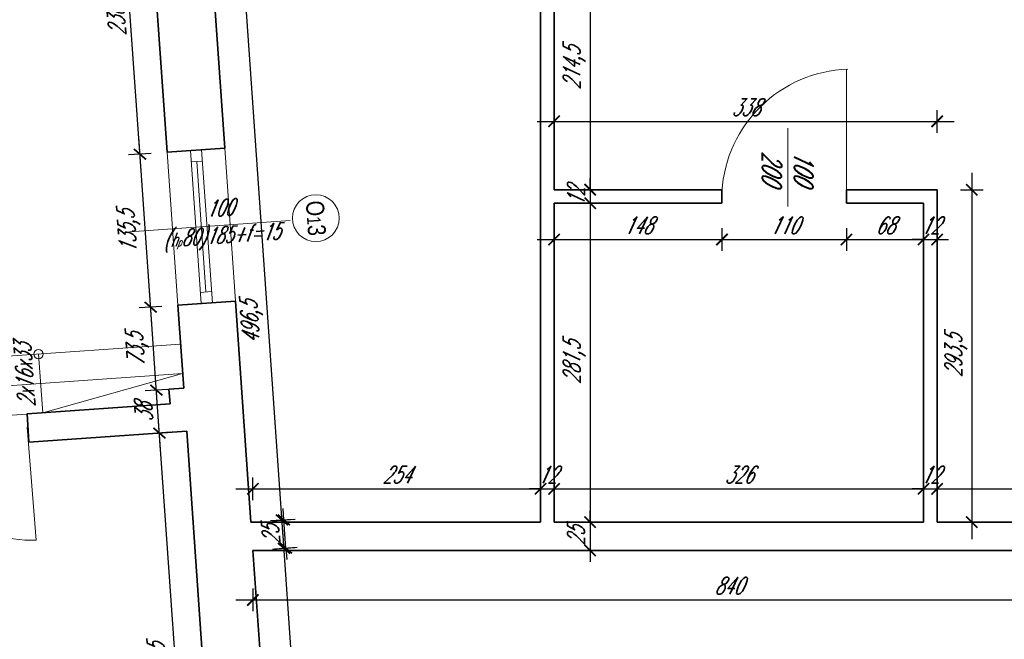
# Model space of a CAD drawing. Header units: millimetres. Extents: x 402 to 79005, y -7782 to 89952.
# Tile 206 of 256: x 22823 to 23692, y 37643 to 38190. Entities that reach past the tile are written whole.
import ezdxf

# ---------------------------------------------------------------- set-up
doc = ezdxf.new("R2010")
doc.units = ezdxf.units.MM
doc.header["$LTSCALE"] = 10
doc.layers.get('0').update_dxf_attribs({"lineweight": 0})
doc.layers.get('Defpoints').update_dxf_attribs({"color": 253})
for name, color, linetype, lineweight in [('01 parter - ściany', 253, 'Continuous', 35), ('03-01_okna', 253, 'Continuous', 15), ('03-02_schody', 253, 'Continuous', 5), ('03_drzwi', 253, 'Continuous', 15), ('05-01_wymiary', 253, 'Continuous', 5), ('05-03_opis', 253, 'Continuous', 5)]:
    doc.layers.add(name, color=color, linetype=linetype, lineweight=lineweight)
doc.styles.add('ariel', font='ARIAL.TTF', dxfattribs={"width": 0.8})
doc.styles.add('ariel_wym', font='simplex.shx', dxfattribs={"width": 0.65, "oblique": 25})
doc.dimstyles.new('ariel 50 wnętrze', dxfattribs={"dimtxt": 15, "dimasz": 10, "dimexe": 10, "dimexo": 0, "dimgap": 5, "dimtad": 1, "dimdec": 1, "dimrnd": 0.5, "dimtxsty": 'ariel_wym', "dimblk": 'ARCHTICK', "dimcen": 2.5, "dimdle": 15, "dimazin": 0, "dimtfac": 1, "dimtdec": 1, "dimtix": 1, "dimtmove": 0, "dimatfit": 3, "dimldrblk": 'DOT', "dimfxl": 0, "dimarcsym": 0})

# ---------------------------------------------------------------- blocks, each defined once
blk = doc.blocks.new('_ArchTick')
at = {"color": 0, "linetype": 'ByBlock', "const_width": 0.15}
blk.add_lwpolyline([(-0.5, -0.5), (0.5, 0.5)], dxfattribs=at)
blk = doc.blocks.new('*D806')
at = {"layer": '05-01_wymiary', "color": 0, "lineweight": -2}
for p, q in [((23326.48, 38269.44), (23326.48, 38024.84)), ((23316.48, 38254.44), (23336.48, 38254.44)), ((23316.48, 38039.84), (23336.48, 38039.84))]:
    blk.add_line(p, q, dxfattribs=at)
at = {"layer": 'Defpoints', "color": 0}
for p in [(23294.65, 38254.44), (23294.65, 38039.84), (23326.48, 38039.84)]:
    blk.add_point(p, dxfattribs=at)
at = {"layer": '05-01_wymiary', "color": 0, "lineweight": -2, "xscale": 10, "yscale": 10, "zscale": 10}
for p, rotation in [((23326.48, 38254.44), 90), ((23326.48, 38039.84), 270)]:
    blk.add_blockref('_ArchTick', p, dxfattribs=dict(at, rotation=rotation))
at = {"layer": '05-01_wymiary', "color": 0, "insert": (23312.55, 38147.14), "char_height": 15, "attachment_point": 5, "rotation": 90, "style": 'ariel_wym'}
blk.add_mtext('214,5', dxfattribs=at)
blk = doc.blocks.new('_Dot')
at = {"color": 0, "linetype": 'ByBlock', "lineweight": -2}
blk.add_line((-0.5, 0), (-1, 0), dxfattribs=at)
at = {"color": 0, "linetype": 'ByBlock', "const_width": 0.5}
blk.add_lwpolyline([(-0.25, 0, 1), (0.25, 0, 1)], format="xyb", close=True, dxfattribs=at)
blk = doc.blocks.new('*D807')
at = {"layer": '05-01_wymiary', "color": 0, "lineweight": -2}
for p, q in [((23326.48, 38039.84), (23326.48, 38049.84)), ((23316.48, 38039.84), (23336.48, 38039.84)), ((23326.48, 38039.84), (23326.48, 38027.84)), ((23316.48, 38027.84), (23336.48, 38027.84)), ((23326.48, 38027.84), (23326.48, 38017.84))]:
    blk.add_line(p, q, dxfattribs=at)
at = {"layer": 'Defpoints', "color": 0}
for p in [(23294.65, 38039.84), (23294.65, 38027.84), (23326.48, 38027.84)]:
    blk.add_point(p, dxfattribs=at)
at = {"layer": '05-01_wymiary', "color": 0, "lineweight": -2, "xscale": 10, "yscale": 10, "zscale": 10}
for p, rotation in [((23326.48, 38039.84), 270), ((23326.48, 38027.84), 90)]:
    blk.add_blockref('_ArchTick', p, dxfattribs=dict(at, rotation=rotation))
at = {"layer": '05-01_wymiary', "color": 0, "insert": (23313.98, 38033.84), "char_height": 15, "attachment_point": 5, "rotation": 90, "style": 'ariel_wym'}
blk.add_mtext('12', dxfattribs=at)
blk = doc.blocks.new('*D808')
at = {"layer": '05-01_wymiary', "color": 0, "lineweight": -2}
for p, q in [((23326.48, 38042.84), (23326.48, 37731.34)), ((23316.48, 38027.84), (23336.48, 38027.84)), ((23316.48, 37746.34), (23336.48, 37746.34))]:
    blk.add_line(p, q, dxfattribs=at)
at = {"layer": 'Defpoints', "color": 0}
for p in [(23294.65, 38027.84), (23294.65, 37746.34), (23326.48, 37746.34)]:
    blk.add_point(p, dxfattribs=at)
at = {"layer": '05-01_wymiary', "color": 0, "lineweight": -2, "xscale": 10, "yscale": 10, "zscale": 10}
for p, rotation in [((23326.48, 38027.84), 90), ((23326.48, 37746.34), 270)]:
    blk.add_blockref('_ArchTick', p, dxfattribs=dict(at, rotation=rotation))
at = {"layer": '05-01_wymiary', "color": 0, "insert": (23312.55, 37887.09), "char_height": 15, "attachment_point": 5, "rotation": 90, "style": 'ariel_wym'}
blk.add_mtext('281,5', dxfattribs=at)
blk = doc.blocks.new('*D809')
at = {"layer": '05-01_wymiary', "color": 0, "lineweight": -2}
for p, q in [((23326.48, 37746.34), (23326.48, 37756.34)), ((23316.48, 37746.34), (23336.48, 37746.34)), ((23326.48, 37746.34), (23326.48, 37721.34)), ((23316.48, 37721.34), (23336.48, 37721.34)), ((23326.48, 37721.34), (23326.48, 37711.34))]:
    blk.add_line(p, q, dxfattribs=at)
at = {"layer": 'Defpoints', "color": 0}
for p in [(23294.65, 37746.34), (23295.62, 37721.34), (23326.48, 37721.34)]:
    blk.add_point(p, dxfattribs=at)
at = {"layer": '05-01_wymiary', "color": 0, "lineweight": -2, "xscale": 10, "yscale": 10, "zscale": 10}
for p, rotation in [((23326.48, 37746.34), 270), ((23326.48, 37721.34), 90)]:
    blk.add_blockref('_ArchTick', p, dxfattribs=dict(at, rotation=rotation))
at = {"layer": '05-01_wymiary', "color": 0, "insert": (23313.98, 37733.84), "char_height": 15, "attachment_point": 5, "rotation": 90, "style": 'ariel_wym'}
blk.add_mtext('25', dxfattribs=at)
blk = doc.blocks.new('*D810')
at = {"layer": '05-01_wymiary', "color": 0, "lineweight": -2}
for p, q in [((23294.65, 38090.19), (23294.65, 38110.19)), ((23632.85, 38090.19), (23632.85, 38110.19)), ((23279.65, 38100.19), (23647.85, 38100.19))]:
    blk.add_line(p, q, dxfattribs=at)
at = {"layer": 'Defpoints', "color": 0}
for p in [(23632.85, 38100.19), (23294.65, 38039.84), (23632.85, 38039.84)]:
    blk.add_point(p, dxfattribs=at)
at = {"layer": '05-01_wymiary', "color": 0, "lineweight": -2, "xscale": 10, "yscale": 10, "zscale": 10, "rotation": 180}
blk.add_blockref('_ArchTick', (23294.65, 38100.19), dxfattribs=at)
at = {"layer": '05-01_wymiary', "color": 0, "lineweight": -2, "xscale": 10, "yscale": 10, "zscale": 10}
blk.add_blockref('_ArchTick', (23632.85, 38100.19), dxfattribs=at)
at = {"layer": '05-01_wymiary', "color": 0, "insert": (23463.75, 38112.69), "char_height": 15, "attachment_point": 5, "style": 'ariel_wym'}
blk.add_mtext('338', dxfattribs=at)
blk = doc.blocks.new('*D811')
at = {"layer": '05-01_wymiary', "color": 0, "lineweight": -2}
for p, q in [((23294.65, 38005.82), (23294.65, 37985.82)), ((23442.85, 38005.82), (23442.85, 37985.82)), ((23279.65, 37995.82), (23457.85, 37995.82))]:
    blk.add_line(p, q, dxfattribs=at)
at = {"layer": 'Defpoints', "color": 0}
for p in [(23294.65, 38027.84), (23442.85, 38027.84), (23442.85, 37995.82)]:
    blk.add_point(p, dxfattribs=at)
at = {"layer": '05-01_wymiary', "color": 0, "lineweight": -2, "xscale": 10, "yscale": 10, "zscale": 10, "rotation": 180}
blk.add_blockref('_ArchTick', (23294.65, 37995.82), dxfattribs=at)
at = {"layer": '05-01_wymiary', "color": 0, "lineweight": -2, "xscale": 10, "yscale": 10, "zscale": 10}
blk.add_blockref('_ArchTick', (23442.85, 37995.82), dxfattribs=at)
at = {"layer": '05-01_wymiary', "color": 0, "insert": (23368.75, 38008.32), "char_height": 15, "attachment_point": 5, "style": 'ariel_wym'}
blk.add_mtext('148', dxfattribs=at)
blk = doc.blocks.new('*D812')
at = {"layer": '05-01_wymiary', "color": 0, "lineweight": -2}
for p, q in [((23442.85, 38005.82), (23442.85, 37985.82)), ((23552.85, 38005.82), (23552.85, 37985.82)), ((23427.85, 37995.82), (23567.85, 37995.82))]:
    blk.add_line(p, q, dxfattribs=at)
at = {"layer": 'Defpoints', "color": 0}
for p in [(23442.85, 38027.84), (23552.85, 38027.84), (23552.85, 37995.82)]:
    blk.add_point(p, dxfattribs=at)
at = {"layer": '05-01_wymiary', "color": 0, "lineweight": -2, "xscale": 10, "yscale": 10, "zscale": 10, "rotation": 180}
blk.add_blockref('_ArchTick', (23442.85, 37995.82), dxfattribs=at)
at = {"layer": '05-01_wymiary', "color": 0, "lineweight": -2, "xscale": 10, "yscale": 10, "zscale": 10}
blk.add_blockref('_ArchTick', (23552.85, 37995.82), dxfattribs=at)
at = {"layer": '05-01_wymiary', "color": 0, "insert": (23497.85, 38008.32), "char_height": 15, "attachment_point": 5, "style": 'ariel_wym'}
blk.add_mtext('110', dxfattribs=at)
blk = doc.blocks.new('*D813')
at = {"layer": '05-01_wymiary', "color": 0, "lineweight": -2}
for p, q in [((23552.85, 38005.82), (23552.85, 37985.82)), ((23620.85, 38005.82), (23620.85, 37985.82)), ((23537.85, 37995.82), (23635.85, 37995.82))]:
    blk.add_line(p, q, dxfattribs=at)
at = {"layer": 'Defpoints', "color": 0}
for p in [(23552.85, 38027.84), (23620.85, 38027.84), (23620.85, 37995.82)]:
    blk.add_point(p, dxfattribs=at)
at = {"layer": '05-01_wymiary', "color": 0, "lineweight": -2, "xscale": 10, "yscale": 10, "zscale": 10, "rotation": 180}
blk.add_blockref('_ArchTick', (23552.85, 37995.82), dxfattribs=at)
at = {"layer": '05-01_wymiary', "color": 0, "lineweight": -2, "xscale": 10, "yscale": 10, "zscale": 10}
blk.add_blockref('_ArchTick', (23620.85, 37995.82), dxfattribs=at)
at = {"layer": '05-01_wymiary', "color": 0, "insert": (23586.85, 38008.32), "char_height": 15, "attachment_point": 5, "style": 'ariel_wym'}
blk.add_mtext('68', dxfattribs=at)
blk = doc.blocks.new('*D814')
at = {"layer": '05-01_wymiary', "color": 0, "lineweight": -2}
for p, q in [((23620.85, 38005.82), (23620.85, 37985.82)), ((23632.85, 38005.82), (23632.85, 37985.82)), ((23620.85, 37995.82), (23610.85, 37995.82)), ((23620.85, 37995.82), (23632.85, 37995.82)), ((23632.85, 37995.82), (23642.85, 37995.82))]:
    blk.add_line(p, q, dxfattribs=at)
at = {"layer": 'Defpoints', "color": 0}
for p in [(23632.85, 38039.84), (23620.85, 38027.84), (23632.85, 37995.82)]:
    blk.add_point(p, dxfattribs=at)
at = {"layer": '05-01_wymiary', "color": 0, "lineweight": -2, "xscale": 10, "yscale": 10, "zscale": 10}
blk.add_blockref('_ArchTick', (23620.85, 37995.82), dxfattribs=at)
at = {"layer": '05-01_wymiary', "color": 0, "lineweight": -2, "xscale": 10, "yscale": 10, "zscale": 10, "rotation": 180}
blk.add_blockref('_ArchTick', (23632.85, 37995.82), dxfattribs=at)
at = {"layer": '05-01_wymiary', "color": 0, "insert": (23626.85, 38008.32), "char_height": 15, "attachment_point": 5, "style": 'ariel_wym'}
blk.add_mtext('12', dxfattribs=at)
blk = doc.blocks.new('*D815')
at = {"layer": '05-01_wymiary', "color": 0, "lineweight": -2}
for p, q in [((23663.44, 38054.84), (23663.44, 37731.34)), ((23653.44, 38039.84), (23673.44, 38039.84)), ((23653.44, 37746.34), (23673.44, 37746.34))]:
    blk.add_line(p, q, dxfattribs=at)
at = {"layer": 'Defpoints', "color": 0}
for p in [(23632.85, 38039.84), (23632.85, 37746.34), (23663.44, 37746.34)]:
    blk.add_point(p, dxfattribs=at)
at = {"layer": '05-01_wymiary', "color": 0, "lineweight": -2, "xscale": 10, "yscale": 10, "zscale": 10}
for p, rotation in [((23663.44, 38039.84), 90), ((23663.44, 37746.34), 270)]:
    blk.add_blockref('_ArchTick', p, dxfattribs=dict(at, rotation=rotation))
at = {"layer": '05-01_wymiary', "color": 0, "insert": (23649.51, 37893.09), "char_height": 15, "attachment_point": 5, "rotation": 90, "style": 'ariel_wym'}
blk.add_mtext('293,5', dxfattribs=at)
blk = doc.blocks.new('*D816')
at = {"layer": '05-01_wymiary', "color": 0, "lineweight": -2}
for p, q in [((23028.69, 37765.72), (23028.69, 37785.72)), ((23282.65, 37765.72), (23282.65, 37785.72)), ((23013.69, 37775.72), (23297.65, 37775.72))]:
    blk.add_line(p, q, dxfattribs=at)
at = {"layer": 'Defpoints', "color": 0}
for p in [(23282.65, 37775.72), (23028.69, 37746.34), (23282.65, 37746.34)]:
    blk.add_point(p, dxfattribs=at)
at = {"layer": '05-01_wymiary', "color": 0, "lineweight": -2, "xscale": 10, "yscale": 10, "zscale": 10, "rotation": 180}
blk.add_blockref('_ArchTick', (23028.69, 37775.72), dxfattribs=at)
at = {"layer": '05-01_wymiary', "color": 0, "lineweight": -2, "xscale": 10, "yscale": 10, "zscale": 10}
blk.add_blockref('_ArchTick', (23282.65, 37775.72), dxfattribs=at)
at = {"layer": '05-01_wymiary', "color": 0, "insert": (23155.67, 37788.22), "char_height": 15, "attachment_point": 5, "style": 'ariel_wym'}
blk.add_mtext('254', dxfattribs=at)
blk = doc.blocks.new('*D817')
at = {"layer": '05-01_wymiary', "color": 0, "lineweight": -2}
for p, q in [((23282.65, 37765.72), (23282.65, 37785.72)), ((23294.65, 37765.72), (23294.65, 37785.72)), ((23282.65, 37775.72), (23272.65, 37775.72)), ((23282.65, 37775.72), (23294.65, 37775.72)), ((23294.65, 37775.72), (23304.65, 37775.72))]:
    blk.add_line(p, q, dxfattribs=at)
at = {"layer": 'Defpoints', "color": 0}
for p in [(23294.65, 37775.72), (23282.65, 37746.34), (23294.65, 37746.34)]:
    blk.add_point(p, dxfattribs=at)
at = {"layer": '05-01_wymiary', "color": 0, "lineweight": -2, "xscale": 10, "yscale": 10, "zscale": 10}
blk.add_blockref('_ArchTick', (23282.65, 37775.72), dxfattribs=at)
at = {"layer": '05-01_wymiary', "color": 0, "lineweight": -2, "xscale": 10, "yscale": 10, "zscale": 10, "rotation": 180}
blk.add_blockref('_ArchTick', (23294.65, 37775.72), dxfattribs=at)
at = {"layer": '05-01_wymiary', "color": 0, "insert": (23288.65, 37788.22), "char_height": 15, "attachment_point": 5, "style": 'ariel_wym'}
blk.add_mtext('12', dxfattribs=at)
blk = doc.blocks.new('*D818')
at = {"layer": '05-01_wymiary', "color": 0, "lineweight": -2}
for p, q in [((23294.65, 37765.72), (23294.65, 37785.72)), ((23620.85, 37765.72), (23620.85, 37785.72)), ((23279.65, 37775.72), (23635.85, 37775.72))]:
    blk.add_line(p, q, dxfattribs=at)
at = {"layer": 'Defpoints', "color": 0}
for p in [(23620.85, 37775.72), (23294.65, 37746.34), (23620.85, 37746.34)]:
    blk.add_point(p, dxfattribs=at)
at = {"layer": '05-01_wymiary', "color": 0, "lineweight": -2, "xscale": 10, "yscale": 10, "zscale": 10, "rotation": 180}
blk.add_blockref('_ArchTick', (23294.65, 37775.72), dxfattribs=at)
at = {"layer": '05-01_wymiary', "color": 0, "lineweight": -2, "xscale": 10, "yscale": 10, "zscale": 10}
blk.add_blockref('_ArchTick', (23620.85, 37775.72), dxfattribs=at)
at = {"layer": '05-01_wymiary', "color": 0, "insert": (23457.75, 37788.22), "char_height": 15, "attachment_point": 5, "style": 'ariel_wym'}
blk.add_mtext('326', dxfattribs=at)
blk = doc.blocks.new('*D819')
at = {"layer": '05-01_wymiary', "color": 0, "lineweight": -2}
for p, q in [((23620.85, 37765.72), (23620.85, 37785.72)), ((23632.85, 37765.72), (23632.85, 37785.72)), ((23620.85, 37775.72), (23610.85, 37775.72)), ((23620.85, 37775.72), (23632.85, 37775.72)), ((23632.85, 37775.72), (23642.85, 37775.72))]:
    blk.add_line(p, q, dxfattribs=at)
at = {"layer": 'Defpoints', "color": 0}
for p in [(23632.85, 37775.72), (23620.85, 37746.34), (23632.85, 37746.34)]:
    blk.add_point(p, dxfattribs=at)
at = {"layer": '05-01_wymiary', "color": 0, "lineweight": -2, "xscale": 10, "yscale": 10, "zscale": 10}
blk.add_blockref('_ArchTick', (23620.85, 37775.72), dxfattribs=at)
at = {"layer": '05-01_wymiary', "color": 0, "lineweight": -2, "xscale": 10, "yscale": 10, "zscale": 10, "rotation": 180}
blk.add_blockref('_ArchTick', (23632.85, 37775.72), dxfattribs=at)
at = {"layer": '05-01_wymiary', "color": 0, "insert": (23626.85, 37788.22), "char_height": 15, "attachment_point": 5, "style": 'ariel_wym'}
blk.add_mtext('12', dxfattribs=at)
blk = doc.blocks.new('*D820')
at = {"layer": '05-01_wymiary', "color": 0, "lineweight": -2}
for p, q in [((23632.85, 37765.72), (23632.85, 37785.72)), ((23868.65, 37765.72), (23868.65, 37785.72)), ((23617.85, 37775.72), (23883.65, 37775.72))]:
    blk.add_line(p, q, dxfattribs=at)
at = {"layer": 'Defpoints', "color": 0}
for p in [(23868.65, 37775.72), (23632.85, 37746.34), (23868.65, 37746.34)]:
    blk.add_point(p, dxfattribs=at)
at = {"layer": '05-01_wymiary', "color": 0, "lineweight": -2, "xscale": 10, "yscale": 10, "zscale": 10, "rotation": 180}
blk.add_blockref('_ArchTick', (23632.85, 37775.72), dxfattribs=at)
at = {"layer": '05-01_wymiary', "color": 0, "lineweight": -2, "xscale": 10, "yscale": 10, "zscale": 10}
blk.add_blockref('_ArchTick', (23868.65, 37775.72), dxfattribs=at)
at = {"layer": '05-01_wymiary', "color": 0, "insert": (23750.75, 37788.22), "char_height": 15, "attachment_point": 5, "style": 'ariel_wym'}
blk.add_mtext('236', dxfattribs=at)
blk = doc.blocks.new('*D821')
at = {"layer": '05-01_wymiary', "color": 0, "lineweight": -2}
for p, q in [((23028.69, 37687.62), (23028.69, 37667.62)), ((23868.65, 37687.62), (23868.65, 37667.62)), ((23013.69, 37677.62), (23883.65, 37677.62))]:
    blk.add_line(p, q, dxfattribs=at)
at = {"layer": 'Defpoints', "color": 0}
for p in [(23028.69, 37721.34), (23868.65, 37721.34), (23868.65, 37677.62)]:
    blk.add_point(p, dxfattribs=at)
at = {"layer": '05-01_wymiary', "color": 0, "lineweight": -2, "xscale": 10, "yscale": 10, "zscale": 10, "rotation": 180}
blk.add_blockref('_ArchTick', (23028.69, 37677.62), dxfattribs=at)
at = {"layer": '05-01_wymiary', "color": 0, "lineweight": -2, "xscale": 10, "yscale": 10, "zscale": 10}
blk.add_blockref('_ArchTick', (23868.65, 37677.62), dxfattribs=at)
at = {"layer": '05-01_wymiary', "color": 0, "insert": (23448.67, 37690.12), "char_height": 15, "attachment_point": 5, "style": 'ariel_wym'}
blk.add_mtext('840', dxfattribs=at)
blk = doc.blocks.new('*D494')
at = {"layer": '05-01_wymiary', "color": 0, "lineweight": -2}
for p, q in [((22975.62, 37403.42), (22945.09, 37839.89)), ((22956.12, 37825.62), (22936.17, 37824.22)), ((22984.54, 37419.08), (22964.59, 37417.69))]:
    blk.add_line(p, q, dxfattribs=at)
at = {"layer": 'Defpoints', "color": 0}
for p in [(22946.14, 37824.92), (22970.21, 37826.61), (22998.64, 37420.07)]:
    blk.add_point(p, dxfattribs=at)
at = {"layer": '05-01_wymiary', "color": 0, "lineweight": -2, "xscale": 10, "yscale": 10, "zscale": 10}
for p, rotation in [((22946.14, 37824.92), 94.00000000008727), ((22974.57, 37418.38), 274.0000000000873)]:
    blk.add_blockref('_ArchTick', p, dxfattribs=dict(at, rotation=rotation))
at = {"layer": '05-01_wymiary', "color": 0, "insert": (22946.46, 37620.68), "char_height": 15, "attachment_point": 5, "rotation": 94, "style": 'ariel_wym'}
blk.add_mtext('407,5', dxfattribs=at)
blk = doc.blocks.new('*D495')
at = {"layer": '05-01_wymiary', "color": 0, "lineweight": -2}
for p, q in [((22947.19, 37809.96), (22942.44, 37877.79)), ((22953.47, 37863.53), (22933.51, 37862.13)), ((22956.12, 37825.62), (22936.17, 37824.22))]:
    blk.add_line(p, q, dxfattribs=at)
at = {"layer": 'Defpoints', "color": 0}
for p in [(22943.49, 37862.83), (22954.59, 37863.61), (22970.21, 37826.61)]:
    blk.add_point(p, dxfattribs=at)
at = {"layer": '05-01_wymiary', "color": 0, "lineweight": -2, "xscale": 10, "yscale": 10, "zscale": 10}
for p, rotation in [((22943.49, 37862.83), 94.00000000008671), ((22946.14, 37824.92), 274.0000000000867)]:
    blk.add_blockref('_ArchTick', p, dxfattribs=dict(at, rotation=rotation))
at = {"layer": '05-01_wymiary', "color": 0, "insert": (22932.35, 37843), "char_height": 15, "attachment_point": 5, "rotation": 94, "style": 'ariel_wym'}
blk.add_mtext('38', dxfattribs=at)
blk = doc.blocks.new('*D496')
at = {"layer": '05-01_wymiary', "color": 0, "lineweight": -2}
for p, q in [((22944.54, 37847.87), (22937.32, 37951.08)), ((22948.34, 37936.82), (22928.39, 37935.42)), ((22953.47, 37863.53), (22933.51, 37862.13))]:
    blk.add_line(p, q, dxfattribs=at)
at = {"layer": 'Defpoints', "color": 0}
for p in [(22938.37, 37936.12), (22962.43, 37937.8), (22954.59, 37863.61)]:
    blk.add_point(p, dxfattribs=at)
at = {"layer": '05-01_wymiary', "color": 0, "lineweight": -2, "xscale": 10, "yscale": 10, "zscale": 10}
for p, rotation in [((22938.37, 37936.12), 94.00000000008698), ((22943.49, 37862.83), 274.000000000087)]:
    blk.add_blockref('_ArchTick', p, dxfattribs=dict(at, rotation=rotation))
at = {"layer": '05-01_wymiary', "color": 0, "insert": (22927.03, 37898.5), "char_height": 15, "attachment_point": 5, "rotation": 94, "style": 'ariel_wym'}
blk.add_mtext('73,5', dxfattribs=at)
blk = doc.blocks.new('*D497')
at = {"layer": '05-01_wymiary', "color": 0, "lineweight": -2}
for p, q in [((22939.41, 37921.16), (22927.87, 38086.15)), ((22938.9, 38071.89), (22918.94, 38070.49)), ((22948.34, 37936.82), (22928.39, 37935.42))]:
    blk.add_line(p, q, dxfattribs=at)
at = {"layer": 'Defpoints', "color": 0}
for p in [(22952.99, 38072.87), (22928.92, 38071.19), (22962.43, 37937.8)]:
    blk.add_point(p, dxfattribs=at)
at = {"layer": '05-01_wymiary', "color": 0, "lineweight": -2, "xscale": 10, "yscale": 10, "zscale": 10}
for p, rotation in [((22928.92, 38071.19), 94.00000000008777), ((22938.37, 37936.12), 274.0000000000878)]:
    blk.add_blockref('_ArchTick', p, dxfattribs=dict(at, rotation=rotation))
at = {"layer": '05-01_wymiary', "color": 0, "insert": (22919.75, 38002.68), "char_height": 15, "attachment_point": 5, "rotation": 94, "style": 'ariel_wym'}
blk.add_mtext('135,5', dxfattribs=at)
blk = doc.blocks.new('*D498')
at = {"layer": '05-01_wymiary', "color": 0, "lineweight": -2}
for p, q in [((22929.97, 38056.23), (22911.4, 38321.68)), ((22922.43, 38307.41), (22902.48, 38306.02)), ((22938.9, 38071.89), (22918.94, 38070.49))]:
    blk.add_line(p, q, dxfattribs=at)
at = {"layer": 'Defpoints', "color": 0}
for p in [(22912.45, 38306.71), (22936.52, 38308.4), (22952.99, 38072.87)]:
    blk.add_point(p, dxfattribs=at)
at = {"layer": '05-01_wymiary', "color": 0, "lineweight": -2, "xscale": 10, "yscale": 10, "zscale": 10}
for p, rotation in [((22912.45, 38306.71), 94.00000000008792), ((22928.92, 38071.19), 274.0000000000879)]:
    blk.add_blockref('_ArchTick', p, dxfattribs=dict(at, rotation=rotation))
at = {"layer": '05-01_wymiary', "color": 0, "insert": (22908.22, 38188.08), "char_height": 15, "attachment_point": 5, "rotation": 94, "style": 'ariel_wym'}
blk.add_mtext('236', dxfattribs=at)
blk = doc.blocks.new('*D550')
at = {"layer": '05-01_wymiary', "color": 0, "lineweight": -2}
for p, q in [((23114.77, 36883.69), (23055.01, 37738.21)), ((23046.09, 37722.55), (23066.04, 37723.95)), ((23103.75, 36897.96), (23123.7, 36899.35))]:
    blk.add_line(p, q, dxfattribs=at)
at = {"layer": 'Defpoints', "color": 0}
for p in [(23028.69, 37721.34), (23056.06, 37723.25), (23086.36, 36896.74)]:
    blk.add_point(p, dxfattribs=at)
at = {"layer": '05-01_wymiary', "color": 0, "lineweight": -2, "xscale": 10, "yscale": 10, "zscale": 10}
for p, rotation in [((23056.06, 37723.25), 94.00000000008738), ((23113.72, 36898.66), 274.0000000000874)]:
    blk.add_blockref('_ArchTick', p, dxfattribs=dict(at, rotation=rotation))
at = {"layer": '05-01_wymiary', "color": 0, "insert": (23071, 37309.98), "char_height": 15, "attachment_point": 5, "rotation": 94, "style": 'ariel_wym'}
blk.add_mtext('826,5', dxfattribs=at)
blk = doc.blocks.new('*D551')
at = {"layer": '05-01_wymiary', "color": 0, "lineweight": -2}
for p, q in [((23056.06, 37748.25), (23055.36, 37758.23)), ((23046.09, 37747.55), (23066.04, 37748.95)), ((23057.8, 37723.37), (23056.06, 37748.25)), ((23047.83, 37722.67), (23067.78, 37724.07)), ((23057.8, 37723.37), (23058.5, 37713.4))]:
    blk.add_line(p, q, dxfattribs=at)
at = {"layer": 'Defpoints', "color": 0}
for p in [(23028.69, 37746.34), (23056.06, 37748.25), (23028.69, 37721.34)]:
    blk.add_point(p, dxfattribs=at)
at = {"layer": '05-01_wymiary', "color": 0, "lineweight": -2, "xscale": 10, "yscale": 10, "zscale": 10}
for p, rotation in [((23056.06, 37748.25), 274.0000000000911), ((23057.8, 37723.37), 94.00000000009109)]:
    blk.add_blockref('_ArchTick', p, dxfattribs=dict(at, rotation=rotation))
at = {"layer": '05-01_wymiary', "color": 0, "insert": (23044.46, 37734.94), "char_height": 15, "attachment_point": 5, "rotation": 94, "style": 'ariel_wym'}
blk.add_mtext('25', dxfattribs=at)
blk = doc.blocks.new('*D552')
at = {"layer": '05-01_wymiary', "color": 0, "lineweight": -2}
for p, q in [((23055.35, 37733.38), (23018.62, 38258.7)), ((23009.69, 38243.04), (23029.64, 38244.44)), ((23044.33, 37747.64), (23064.28, 37749.04))]:
    blk.add_line(p, q, dxfattribs=at)
at = {"layer": 'Defpoints', "color": 0}
for p in [(22992.3, 38241.82), (23019.67, 38243.74), (23025.65, 37746.34)]:
    blk.add_point(p, dxfattribs=at)
at = {"layer": '05-01_wymiary', "color": 0, "lineweight": -2, "xscale": 10, "yscale": 10, "zscale": 10}
for p, rotation in [((23019.67, 38243.74), 94.00000000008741), ((23054.31, 37748.34), 274.0000000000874)]:
    blk.add_blockref('_ArchTick', p, dxfattribs=dict(at, rotation=rotation))
at = {"layer": '05-01_wymiary', "color": 0, "insert": (23028.15, 37922.78), "char_height": 15, "attachment_point": 5, "rotation": 94, "style": 'ariel_wym'}
blk.add_mtext('496,5', dxfattribs=at)

msp = doc.modelspace()

# ---------------------------------------------------------------- linework, layer by layer
at = {"layer": '01 parter - ściany'}
for p, q in [((23282.652, 37746.336), (23282.652, 38254.436)), ((23294.652, 38039.836), (23294.652, 38254.436)), ((23003.863, 38076.43), (22992.255, 38242.436)), ((22952.988, 38072.872), (22943.17, 38213.267)), ((22952.988, 38072.872), (23003.863, 38076.43)), ((23442.852, 38039.836), (23294.652, 38039.836)), ((23442.852, 38027.836), (23442.852, 38039.836)), ((23632.852, 38039.836), (23552.852, 38039.836)), ((23552.852, 38027.836), (23552.852, 38039.836)), ((23632.852, 37746.336), (23632.852, 38039.836)), ((23442.852, 38027.836), (23294.652, 38027.836)), ((23294.652, 37746.336), (23294.652, 38027.836)), ((23620.852, 38027.836), (23552.852, 38027.836)), ((23620.852, 37746.336), (23620.852, 38027.836)), ((22962.433, 37937.802), (23013.308, 37941.359)), ((23026.946, 37746.336), (23013.308, 37941.359)), ((22967.558, 37864.513), (22962.433, 37937.802)), ((22954.589, 37863.606), (22967.558, 37864.513)), ((22954.589, 37863.606), (22955.496, 37850.638)), ((22829.216, 37841.807), (22955.496, 37850.638)), ((22829.216, 37841.807), (22830.96, 37816.868)), ((22830.96, 37816.868), (22957.24, 37825.698)), ((22957.24, 37825.698), (22970.208, 37826.605)), ((22990.438, 37537.312), (22970.208, 37826.605)), ((23026.946, 37746.336), (23282.652, 37746.336)), ((23294.652, 37746.336), (23620.852, 37746.336)), ((23632.852, 37746.336), (23868.652, 37746.336)), ((23073.822, 37075.973), (23028.694, 37721.336)), ((23028.694, 37721.336), (23868.652, 37721.336))]:
    msp.add_line(p, q, dxfattribs=at)
at = {"layer": '03-01_okna', "linetype": 'Continuous', "lineweight": 0}
for p, q in [((22962.433, 37937.802), (22952.988, 38072.872)), ((22982.883, 37939.232), (22973.438, 38074.302)), ((22992.858, 37939.929), (22983.413, 38075)), ((23003.863, 38076.43), (23013.308, 37941.359)), ((22984.111, 38065.024), (22974.135, 38064.326)), ((22987.173, 37949.556), (22979.123, 38064.675)), ((22992.161, 37949.905), (22982.185, 37949.208))]:
    msp.add_line(p, q, dxfattribs=at)
at = {"layer": '03-02_schody'}
for p, q in [((22964.837, 37903.418), (22713.835, 37885.866)), ((22839.336, 37894.642), (22843.083, 37842.777)), ((22966.651, 37877.481), (22715.808, 37859.94)), ((22843.083, 37842.777), (22966.651, 37877.481)), ((22955.496, 37850.638), (22730.67, 37834.916))]:
    msp.add_line(p, q, dxfattribs=at)
msp.add_circle((22839.336, 37894.642), 4.053, dxfattribs=at)
at = {"layer": '03_drzwi'}
for p, q in [((23552.852, 38146.231), (23552.852, 38033.836)), ((23500.944, 38094.07), (23500.967, 38025.003)), ((22837.351, 37730.487), (22829.476, 37830.177))]:
    msp.add_line(p, q, dxfattribs=at)
for centre, radius, start, end in [((23557.723, 38031.209), 115.087, 91.914182, 176.497285), ((22832.593, 37832.451), 102.075, 185.151795, 272.671642)]:
    msp.add_arc(centre, radius, start, end, dxfattribs=at)
at = {"layer": '05-03_opis', "lineweight": 0}
msp.add_line((22920.023, 38002.702), (23061.657, 38012.606), dxfattribs=at)
msp.add_circle((23084.256, 38014.687), 20.689, dxfattribs=at)

# ---------------------------------------------------------------- texts
at = {"layer": '03_drzwi', "insert": (23500.956, 38059.536), "char_height": 16.8593, "width": 180.49656, "attachment_point": 5, "rotation": 270.008499, "style": 'ariel_wym'}
msp.add_mtext('100\\P200', dxfattribs=at)
at = {"layer": '05-03_opis', "lineweight": 0, "attachment_point": 5}
for s, insert, char_height, width, rotation, style in [('100\\P({\\H0.8333x;h\\H0.6x;p}80)185+f=15', (23000.363, 38009.393), 14.4, 62.66128, 4, 'ariel_wym'), ('O{\\H0.7576x;1}3', (23084.256, 38014.687), 15.84, 75.19353, 274, 'ariel'), ('2x16x33', (22827.017, 37875.757), 15, 55, 94, 'ariel_wym')]:
    msp.add_mtext(s, dxfattribs=dict(at, insert=insert, char_height=char_height, width=width, rotation=rotation, style=style))

# ---------------------------------------------------------------- dimensions: what is measured, and where the dimension line sits
at = {"layer": '05-01_wymiary'}
for base, p1, p2, angle, picture, middle in [((22912.451, 38306.714), (22952.988, 38072.872), (22936.518, 38308.397), 94, '*D498', (22908.216, 38188.08)), ((22928.92, 38071.189), (22962.433, 37937.802), (22952.988, 38072.872), 94, '*D497', (22919.748, 38002.682)), ((23326.482, 38027.836), (23294.652, 38039.836), (23294.652, 38027.836), 90, '*D807', (23313.982, 38033.836)), ((23326.482, 37746.336), (23294.652, 38027.836), (23294.652, 37746.336), 90, '*D808', (23312.554, 37887.086)), ((22938.365, 37936.119), (22954.589, 37863.606), (22962.433, 37937.802), 94, '*D496', (22927.033, 37898.503)), ((22943.49, 37862.83), (22970.208, 37826.605), (22954.589, 37863.606), 94, '*D495', (22932.346, 37843.004)), ((22946.141, 37824.922), (22998.636, 37420.066), (22970.208, 37826.605), 94, '*D494', (22946.46, 37620.681)), ((23056.061, 37748.249), (23028.694, 37721.336), (23028.694, 37746.336), 94, '*D551', (23044.462, 37734.938)), ((23326.482, 37721.336), (23294.652, 37746.336), (23295.62, 37721.336), 90, '*D809', (23313.982, 37733.836))]:
    dim = msp.add_linear_dim(base=base, p1=p1, p2=p2, angle=angle, dimstyle='ariel 50 wnętrze', override={"dimtmove": 1}, dxfattribs=at)
    dim.commit()
    dim.dimension.update_dxf_attribs({"geometry": picture, "text_midpoint": middle})
for base, p1, p2, angle, picture, middle in [((23326.482, 38039.836), (23294.652, 38254.436), (23294.652, 38039.836), 90, '*D806', (23312.554, 38147.136)), ((23663.435, 37746.336), (23632.852, 38039.836), (23632.852, 37746.336), 90, '*D815', (23649.507, 37893.086)), ((23056.061, 37723.249), (23086.355, 36896.742), (23028.694, 37721.336), 94, '*D550', (23070.997, 37309.981))]:
    dim = msp.add_linear_dim(base=base, p1=p1, p2=p2, angle=angle, dimstyle='ariel 50 wnętrze', dxfattribs=at)
    dim.commit()
    dim.dimension.update_dxf_attribs({"geometry": picture, "text_midpoint": middle})
dim = msp.add_linear_dim(base=(23019.665, 38243.738), p1=(23025.652, 37746.336), p2=(22992.298, 38241.824), angle=94, dimstyle='ariel 50 wnętrze', override={"dimtmove": 1}, dxfattribs=at)
dim.commit()
dim.dimension.update_dxf_attribs({"geometry": '*D552', "text_midpoint": (23042.041, 37923.756), "dimtype": 160})
for base, p1, p2, picture, middle in [((23632.852, 38100.192), (23294.652, 38039.836), (23632.852, 38039.836), '*D810', (23463.752, 38112.692)), ((23442.852, 37995.816), (23294.652, 38027.836), (23442.852, 38027.836), '*D811', (23368.752, 38008.316)), ((23282.652, 37775.717), (23028.694, 37746.336), (23282.652, 37746.336), '*D816', (23155.673, 37788.217)), ((23868.652, 37677.62), (23028.694, 37721.336), (23868.652, 37721.336), '*D821', (23448.673, 37690.12))]:
    dim = msp.add_linear_dim(base=base, p1=p1, p2=p2, dimstyle='ariel 50 wnętrze', dxfattribs=at)
    dim.commit()
    dim.dimension.update_dxf_attribs({"geometry": picture, "text_midpoint": middle})
for base, p1, p2, picture, middle in [((23632.852, 37995.816), (23620.852, 38027.836), (23632.852, 38039.836), '*D814', (23626.852, 38008.316)), ((23552.852, 37995.816), (23442.852, 38027.836), (23552.852, 38027.836), '*D812', (23497.852, 38008.316)), ((23620.852, 37995.816), (23552.852, 38027.836), (23620.852, 38027.836), '*D813', (23586.852, 38008.316)), ((23294.652, 37775.717), (23282.652, 37746.336), (23294.652, 37746.336), '*D817', (23288.652, 37788.217)), ((23620.852, 37775.717), (23294.652, 37746.336), (23620.852, 37746.336), '*D818', (23457.752, 37788.217)), ((23632.852, 37775.717), (23620.852, 37746.336), (23632.852, 37746.336), '*D819', (23626.852, 37788.217)), ((23868.652, 37775.717), (23632.852, 37746.336), (23868.652, 37746.336), '*D820', (23750.752, 37788.217))]:
    dim = msp.add_linear_dim(base=base, p1=p1, p2=p2, dimstyle='ariel 50 wnętrze', override={"dimtmove": 1}, dxfattribs=at)
    dim.commit()
    dim.dimension.update_dxf_attribs({"geometry": picture, "text_midpoint": middle})

doc.saveas('drawing.dxf')
